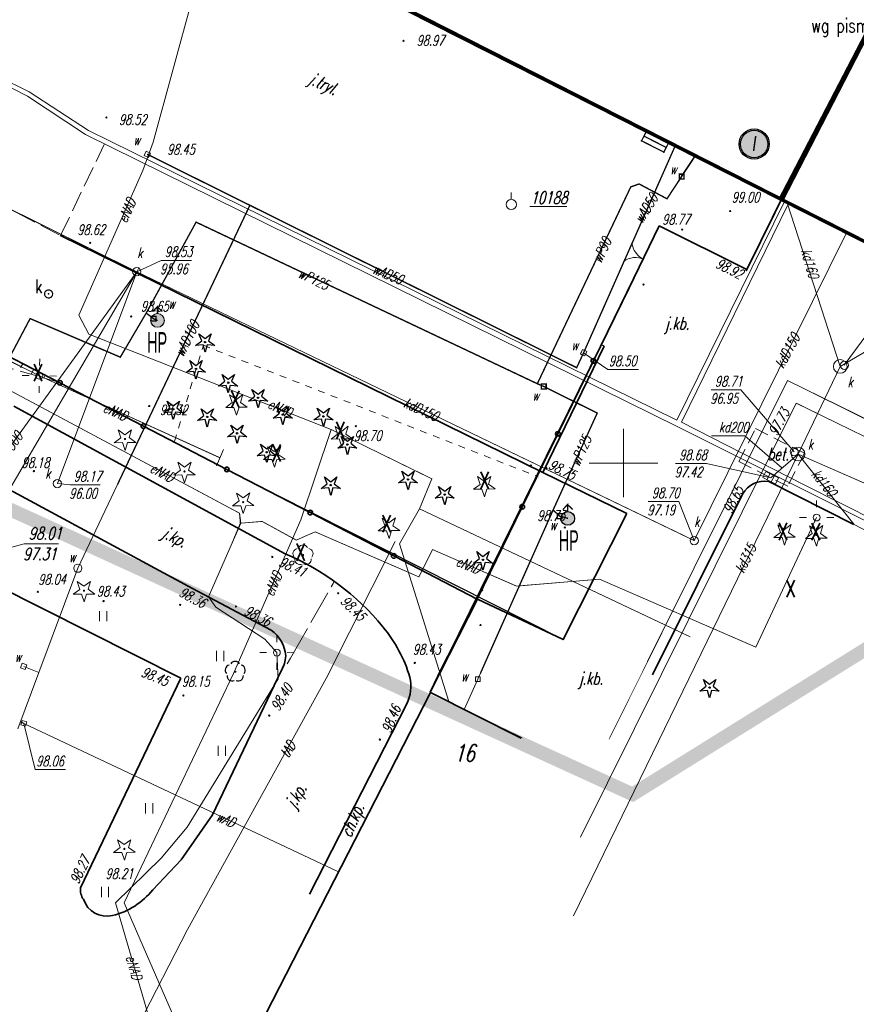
# Model space of a CAD drawing. Header units: metres. Extents: x 7502830 to 7503431, y 5814286 to 5814698.
# Tile 16 of 20: x 7503206 to 7503267, y 5814411 to 5814482. Entities that reach past the tile are written whole.
import ezdxf
from ezdxf import colors
from ezdxf.entities.mleader import LeaderData, LeaderLine
from ezdxf.enums import TextEntityAlignment as Align
from ezdxf.math import Vec2, Vec3

# ---------------------------------------------------------------- set-up
doc = ezdxf.new("R2010")
doc.units = ezdxf.units.M
doc.header["$MEASUREMENT"] = 0
for name, pattern in [('1', [0]), ('11', [3, 2.5, -0.5]), ('BUD', [0]), ('GUZ', [1, 0.5, -0.5]), ('KOC', [1.5, 1, -0.5]), ('KOJ', [0]), ('KOU', [2, 1.5, -0.5]), ('PRZER1-1', [1, 0.5, -0.5]), ('UBK', [0]), ('UEB', [0]), ('UOK', [0]), ('UPC', [0]), ('UPE', [0]), ('UPK', [0]), ('UPT', [0]), ('UPW', [0]), ('WSD', [1.75, 1.25, -0.5]), ('WSQ', [1.75, 1.25, -0.5])]:
    doc.linetypes.add(name, pattern=pattern)
doc.layers.get('0').update_dxf_attribs({"linetype": 'CONTINUOUS'})
for name, color, linetype in [('0_TXT', 7, 'CONTINUOUS'), ('3MS_view 1', 7, 'CONTINUOUS'), ('pomiar_18_12_2024', 7, 'CONTINUOUS')]:
    doc.layers.add(name, color=color, linetype=linetype)
for name, color, linetype, lineweight in [('1_ view 1', 7, 'CONTINUOUS', 15), ('EADTD_T_0', 7, 'CONTINUOUS', 20), ('EBUPP_L_1', 7, 'BUD', 35), ('EUZPU_L_0', 7, 'GUZ', 18), ('KRZYZE_L_0', 7, '1', 18), ('MG_KANALIZACJA', 251, 'CONTINUOUS', 13), ('MG_WODA', 251, 'CONTINUOUS', 13), ('SDROK_T_0', 7, 'CONTINUOUS', 18), ('SDROK_T_1', 7, 'CONTINUOUS', 18), ('SDRPK_L_0', 7, 'KOJ', 35), ('SDRPK_L_1', 7, '11', 15), ('SDRPK_L_2', 7, 'KOC', 18), ('SDRPK_L_3', 7, 'KOJ', 35), ('SDRPK_L_5', 7, '11', 18), ('SZNPS_T_0', 7, 'CONTINUOUS', 18), ('SZNPS_T_3', 7, 'CONTINUOUS', 18), ('SZOPO_L_0', 7, 'CONTINUOUS', 35), ('SZOPO_T_0', 7, 'CONTINUOUS', 18), ('SZZPZ_T_0', 3, 'CONTINUOUS', 18), ('UCCOC_T_0', 6, 'CONTINUOUS', 15), ('UCCPOR_L_1', 6, 'UPC', 18), ('UEEOO_T_0', 1, 'CONTINUOUS', 15), ('UEEPA_T_3', 1, 'CONTINUOUS', 18), ('UEEPON_L_1', 1, 'UEB', 15), ('UKKOA_T_0', 3, 'CONTINUOUS', 15), ('UKKOC_T_0', 3, 'CONTINUOUS', 15), ('UKKOC_T_3', 14, 'CONTINUOUS', 18), ('UKKOO_T_0', 3, 'CONTINUOUS', 15), ('UKKPA_L_0', 3, '1', 15), ('UKKPA_T_0', 3, 'CONTINUOUS', 18), ('UKKPA_T_1', 7, 'CONTINUOUS', 18), ('UKKPB_L_3', 14, 'UBK', 18), ('UKKPOD_L_0', 3, 'UPK', 15), ('UKKPOD_L_1', 3, 'UPK', 18), ('UTTOO_T_0', 30, 'CONTINUOUS', 15), ('UTTPO_L_1', 30, 'UPT', 15), ('UWWOA_T_0', 150, 'CONTINUOUS', 15), ('UWWOC_T_0', 150, 'CONTINUOUS', 15), ('UWWOO_T_0', 150, 'CONTINUOUS', 15), ('UWWPA_T_0', 150, 'CONTINUOUS', 18), ('UWWPA_T_1', 7, 'CONTINUOUS', 18), ('UWWPO_L_0', 150, 'UPW', 15), ('UWWPO_L_1', 150, 'UPW', 15), ('WUKOS_T_1', 7, 'CONTINUOUS', 15), ('WUKPS_L_6', 7, 'WSQ', 18), ('WWRPH_T_1', 7, 'CONTINUOUS', 18)]:
    doc.layers.add(name, color=color, linetype=linetype, lineweight=lineweight)
doc.styles.add('MtXpl_Arial CE', font='arial.ttf')
doc.styles.get("Standard").update_dxf_attribs({"font": 'Simplex.SHX', "width": 0.75})
doc.styles.add('STYL_ARIAL', font='simplex', dxfattribs={"width": 0.75, "oblique": 0.1})
doc.linetypes.add('FENCELINE1', pattern='A,6.35,-2.54,[133,ltypeshp.shx,S=2.54,R=0,X=-2.54,Y=0],-2.54,25.4', length=36.83)

# ---------------------------------------------------------------- blocks, each defined once
blk = doc.blocks.new('OSM')
at = {"linetype": 'Continuous'}
blk.add_line((0, 0.375), (0, 0.875), dxfattribs=at)
blk.add_circle((0, 0), 0.375, dxfattribs=at)
blk = doc.blocks.new('BGB')
at = {"linetype": 'Continuous'}
for centre, start, end in [((-1.5, 0), 359.99955, 60), ((1.5, 0), 120, 180.00045)]:
    blk.add_arc(centre, 1.5, start, end, dxfattribs=at)
blk = doc.blocks.new('DIG')
at = {"color": 8, "linetype": 'Continuous', "lineweight": 5}
for p, q in [((-0.78225, -0.26495), (-0.3012, 0.09375)), ((-0.3012, 0.09375), (-0.4937, 0.6621)), ((-0.4937, 0.6621), (-0.0039, 0.31545)), ((-0.0039, 0.31545), (0.4771, 0.67415)), ((0.4771, 0.67415), (0.2988, 0.1012)), ((0.2988, 0.1012), (0.7886, -0.24545)), ((-0.18225, -0.2575), (-0.78225, -0.26495)), ((0.01025, -0.82585), (-0.18225, -0.2575)), ((0.1886, -0.2529), (0.01025, -0.82585)), ((0.7886, -0.24545), (0.1886, -0.2529))]:
    blk.add_line(p, q, dxfattribs=at)
blk.add_circle((0, 0), 0.045, dxfattribs=at)
blk = doc.blocks.new('DIN')
at = {"color": 8, "linetype": 'Continuous'}
for p, q in [((-0.78225, -0.26495), (-0.3012, 0.09375)), ((-0.3012, 0.09375), (-0.4937, 0.6621)), ((-0.4937, 0.6621), (-0.0039, 0.31545)), ((-0.0039, 0.31545), (0.4771, 0.67415)), ((0.4771, 0.67415), (0.2988, 0.1012)), ((0.2988, 0.1012), (0.7886, -0.24545)), ((-0.18225, -0.2575), (-0.78225, -0.26495)), ((0.01025, -0.82585), (-0.18225, -0.2575)), ((0.1886, -0.2529), (0.01025, -0.82585)), ((0.7886, -0.24545), (0.1886, -0.2529))]:
    blk.add_line(p, q, dxfattribs=at)
blk = doc.blocks.new('DLI')
at = {"color": 8, "linetype": 'Continuous', "lineweight": 5}
blk.add_circle((0, 0), 0.045, dxfattribs=at)
for centre, start, end in [((0, 0.375), 30.14012, 149.85988), ((-0.357, 0.116), 102.14447, 221.86002), ((0.357, 0.116), 318.13998, 77.85553), ((-0.22, -0.303), 174.14818, 293.85423), ((0.22, -0.303), 246.14577, 5.85182)]:
    blk.add_arc(centre, 0.375, start, end, dxfattribs=at)
blk = doc.blocks.new('TRA1')
at = {"color": 8, "linetype": 'Continuous', "lineweight": 5}
for p, q in [((-0.2625, -0.375), (-0.2625, 0.375)), ((0.2625, -0.375), (0.2625, 0.375))]:
    blk.add_line(p, q, dxfattribs=at)
blk = doc.blocks.new('SLS')
at = {"linetype": 'Continuous'}
blk.add_circle((0, 0), 0.25, dxfattribs=at)
blk = doc.blocks.new('LAT')
at = {"linetype": 'Continuous'}
for p, q in [((0, 0.75), (0, 1.25)), ((-1.25, 0), (-0.75, 0)), ((0.75, 0), (1.25, 0)), ((0, -0.75), (0, -1.25))]:
    blk.add_line(p, q, dxfattribs=at)
blk = doc.blocks.new('WLZ')
at = {"linetype": 'Continuous'}
blk.add_circle((0, 0), 0.3, dxfattribs=at)
blk = doc.blocks.new('KRA')
at = {"linetype": 'Continuous'}
for p, q in [((-0.525, -0.25), (-0.525, 0.25)), ((-0.525, 0.25), (0.525, 0.25)), ((-0.175, -0.25), (-0.175, 0.25)), ((0.175, -0.25), (0.175, 0.25)), ((0.525, 0.25), (0.525, -0.25)), ((0.525, -0.25), (-0.525, -0.25))]:
    blk.add_line(p, q, dxfattribs=at)
blk = doc.blocks.new('ZAS')
at = {"linetype": 'Continuous'}
for p, q in [((0.175, 0.175), (-0.175, 0.175)), ((-0.175, 0.175), (-0.175, -0.175)), ((0.175, -0.175), (0.175, 0.175)), ((-0.175, -0.175), (0.175, -0.175))]:
    blk.add_line(p, q, dxfattribs=at)
blk = doc.blocks.new('HYP')
at = {"linetype": 'Continuous'}
for p, q in [((0, 1), (-0.35355, 0.64645)), ((0, 1), (0.35355, 0.64645)), ((0, 0.5), (0, 1))]:
    blk.add_line(p, q, dxfattribs=at)
blk.add_circle((0, 0), 0.5, dxfattribs=at)
blk = doc.blocks.new('WSP')
at = {"linetype": 'Continuous'}
blk.add_circle((0, 0), 0.045, dxfattribs=at)
blk = doc.blocks.new('fdsfdsgdgfd')
at = {"layer": 'EBUPP_L_1', "color": 8, "linetype": 'BUD'}
for p, q in [((-62.842, 91.773), (15.114, 52.204)), ((15.114, 52.204), (22.563, 66.529)), ((15.114, 52.204), (28.82, 45.26)), ((-23.85, -9.89), (-10.443, 16.285)), ((-10.443, 16.285), (-3.817, 12.953))]:
    blk.add_line(p, q, dxfattribs=at)
at = {"layer": 'EUZPU_L_0', "color": 8, "linetype": 'GUZ'}
for p, q in [((-29.106, 34.619), (-27.005, 41.617)), ((-27.005, 41.617), (-2.593, 32.027))]:
    blk.add_line(p, q, dxfattribs=at)
at = {"layer": 'KRZYZE_L_0', "color": 8, "linetype": '1'}
for p, q in [((3.64, 30.53), (3.64, 35.53)), ((1.14, 33.03), (6.14, 33.03))]:
    blk.add_line(p, q, dxfattribs=at)
at = {"layer": 'SDRPK_L_0', "color": 8, "linetype": 'KOJ'}
for p, q in [((2.23, 41.55), (-2.25, 32.35)), ((-40.829, 37.173), (-21.041, 26.406)), ((-44.633, 32.971), (-27.791, 23.889)), ((-2.25, 32.35), (3.88, 29.36)), ((5.77, 17.59), (12.33, 30.76)), ((3.88, 29.36), (-0.76, 20.15)), ((-44.135, 25.139), (-28.638, 17.336)), ((-27.791, 23.889), (-22.061, 20.835)), ((-7.01, 23.11), (-10.46, 16.31)), ((-0.76, 20.15), (-7.01, 23.11)), ((-35.97, 2.04), (-28.638, 17.336)), ((-21.34, 17.88), (-26.34, 7.38)), ((-12.166, 15.469), (-19.265, 1.589)), ((-28.62, 4.1), (-26.34, 7.38)), ((-30.7, 1.91), (-28.62, 4.1))]:
    blk.add_line(p, q, dxfattribs=at)
for centre, radius, start, end in [((13.927, 29.892), 1.817, 79.74846, 151.45592), ((-28.201, 9.364), 18.485, 39.33052, 67.21049), ((-23.449, 18.807), 2.457, 3.93541, 55.6259), ((-21.853, 14.466), 10.342, 16.55066, 39.75216), ((-23.111, 19.035), 2.115, 326.88241, 358.37457), ((-14.8, 16.76), 2.934, 333.90173, 12.84779), ((-34.655, 1.944), 1.319, 175.84373, 213.84717), ((-34.86, 5.17), 5.286, 283.45858, 321.91298), ((-34.056, 1.759), 1.78, 197.94894, 283.8501)]:
    blk.add_arc(centre, radius, start, end, dxfattribs=at)
at = {"layer": 'SDRPK_L_1', "color": 8, "linetype": 'KOU'}
for p, q in [((-74.345, 68.834), (-37.415, 49.619)), ((-37.415, 49.619), (-34.236, 56.27))]:
    blk.add_line(p, q, dxfattribs=at)
at = {"layer": 'SDRPK_L_1', "color": 8, "linetype": '11'}
for p, q in [((15.15, 52.22), (12.63, 47.18)), ((51.09, 33.98), (15.15, 52.22)), ((6.25, 50.31), (4, 45.7)), ((12.63, 47.18), (6.25, 50.31)), ((4, 45.7), (2.05, 41.64)), ((2.05, 41.64), (2.23, 41.55)), ((14.25, 31.68), (42.91, 17.22)), ((-10.46, 16.31), (-3.76, 12.99))]:
    blk.add_line(p, q, dxfattribs=at)
at = {"layer": 'SDRPK_L_2', "color": 8, "linetype": 'KOC'}
for p, q in [((12.057, 33.14), (13.277, 35.548)), ((13.277, 35.548), (16.845, 33.741)), ((15.625, 31.333), (12.057, 33.14)), ((16.845, 33.741), (15.625, 31.333))]:
    blk.add_line(p, q, dxfattribs=at)
at = {"layer": 'SDRPK_L_3', "color": 8, "linetype": 'KOJ'}
for p, q in [((-37.415, 49.619), (-2.25, 32.35)), ((20.44, 28.557), (14.25, 31.68))]:
    blk.add_line(p, q, dxfattribs=at)
at = {"layer": 'SDRPK_L_5', "color": 8, "linetype": '11'}
for p, q in [((-20.648, 18.795), (-17.54, 24.254)), ((-17.54, 24.254), (-17.452, 24.403)), ((-20.648, 18.795), (-20.887, 18.382))]:
    blk.add_line(p, q, dxfattribs=at)
at = {"layer": 'SZOPO_L_0', "color": 8}
for p, q in [((14.68, 51.29), (15.14, 52.23)), ((12.64, 47.15), (14.68, 51.29)), ((4.05, 45.8), (6.24, 50.33)), ((6.24, 50.33), (12.64, 47.15)), ((1.453, 40.48), (4.05, 45.8)), ((-43.552, 42.038), (-37.465, 38.881)), ((-1.143, 35.16), (1.453, 40.48)), ((-37.465, 38.881), (-31.378, 35.725)), ((-31.378, 35.725), (-25.291, 32.569)), ((-3.74, 29.84), (-1.143, 35.16)), ((-25.291, 32.569), (-19.204, 29.413)), ((-7.03, 23.1), (-3.74, 29.84)), ((-19.204, 29.413), (-13.117, 26.256)), ((-13.117, 26.256), (-7.03, 23.1)), ((-7.03, 23.1), (-9.61, 18.1)), ((-9.61, 18.1), (-10.46, 16.31))]:
    blk.add_line(p, q, dxfattribs=at)
for centre in [(1.453, 40.48), (-37.465, 38.881), (-31.378, 35.725), (-1.143, 35.16), (-25.291, 32.569), (-19.204, 29.413), (-3.74, 29.84), (-13.117, 26.256)]:
    blk.add_circle(centre, 0.17, dxfattribs=at)
at = {"layer": 'UCCPOR_L_1', "color": 8, "linetype": 'UPC'}
for p, q in [((5.405, 18.55), (15.604, 39.053)), ((15.604, 39.053), (21.847, 35.98)), ((16.238, 37.405), (0.509, 5.734)), ((22.386, 34.396), (16.238, 37.405))]:
    blk.add_line(p, q, dxfattribs=at)
at = {"layer": 'UEEPON_L_1', "color": 8, "linetype": 'UPE'}
for p, q in [((-26.109, 73.128), (-30.661, 56.426)), ((-30.661, 56.426), (-31.426, 54.364)), ((-31.426, 54.364), (-36.08, 43.822)), ((-36.08, 43.822), (-35.348, 42.426)), ((-35.348, 42.426), (-17.689, 35.479)), ((-41.603, 40.722), (-38.963, 39.393)), ((-43.44, 39.567), (-24.379, 29.376)), ((-38.963, 39.393), (-25.795, 33.41)), ((-17.689, 35.479), (-19.883, 28.894)), ((-17.689, 35.479), (-10.34, 31.889)), ((-26.042, 32.826), (-25.536, 34.021)), ((-10.34, 31.889), (-11.229, 29.69)), ((-11.229, 29.69), (-12.7, 27.133)), ((8.495, 20.364), (-11.229, 29.69)), ((-19.883, 28.894), (-24.803, 17.687)), ((-24.379, 29.376), (-24.279, 28.644)), ((-24.279, 28.644), (-22.716, 28.778)), ((-22.716, 28.778), (-20.222, 27.415)), ((17.732, 29.054), (13.298, 19.605)), ((-24.279, 28.644), (-26.629, 23.277)), ((-20.222, 27.415), (-18.859, 28.013)), ((-18.859, 28.013), (-11.276, 24.723)), ((-12.7, 27.133), (-9.107, 15.628)), ((-11.276, 24.723), (-10.279, 26.718)), ((-10.279, 26.718), (-4.16, 24.059)), ((-4.16, 24.059), (1.892, 24.558)), ((1.892, 24.558), (13.298, 19.605)), ((-26.629, 23.277), (-26.088, 22.529)), ((-26.088, 22.529), (-22.513, 20.181)), ((-22.513, 20.181), (-21.64, 19.204)), ((-21.64, 19.204), (-21.536, 17.292)), ((-32.777, 0.955), (-24.803, 17.687)), ((-21.536, 17.292), (-28.197, 6.463)), ((-28.197, 6.463), (-30.088, 4.218)), ((-30.088, 4.218), (-33.413, 0.955)), ((-33.413, 0.955), (-30.419, -9.332)), ((-32.777, 0.955), (-27.579, -10.974))]:
    blk.add_line(p, q, dxfattribs=at)
at = {"layer": 'UKKOC_T_0', "color": 8, "linetype": 'Continuous', "lineweight": 0}
for p, q in [((-31.862, 46.985), (-30.093, 47.814)), ((-30.093, 47.814), (-27.867, 47.814)), ((19.75, 40.16), (23.108, 44.751)), ((10.04, 38.366), (12.212, 38.366)), ((16.09, 33.86), (12.212, 38.366)), ((7.438, 32.999), (9.691, 32.999)), ((14.38, 31.96), (9.691, 32.999)), ((-37.655, 31.533), (-36.726, 31.437)), ((-36.726, 31.437), (-34.527, 31.437)), ((5.443, 30.229), (7.668, 30.229)), ((8.802, 27.37), (7.668, 30.229))]:
    blk.add_line(p, q, dxfattribs=at)
at = {"layer": 'UKKOC_T_3', "color": 8, "linetype": 'Continuous', "lineweight": 0}
for p, q in [((-43.032, 26.342), (-40.071, 27.148)), ((-40.071, 27.148), (-37.563, 27.148))]:
    blk.add_line(p, q, dxfattribs=at)
at = {"layer": 'UKKOO_T_0', "color": 8, "linetype": 'Continuous', "lineweight": 0}
for p in [(10.05, 35.026), (15.187, 32.679)]:
    blk.add_line(p, (12.493, 35.017), dxfattribs=at)
at = {"layer": 'UKKPA_L_0', "color": 8, "linetype": '1'}
for centre, radius in [((19.45, 40.08), 0.499), ((16.38, 33.68), 0.497)]:
    blk.add_circle(centre, radius, dxfattribs=at)
at = {"layer": 'UKKPB_L_3', "color": 8, "linetype": 'UOK'}
for p, q in [((-39.716, 60.109), (-66.532, 73.39)), ((-50.524, 65.142), (-39.822, 59.793)), ((-39.822, 59.793), (-35.602, 57.005)), ((-35.375, 57.276), (-39.716, 60.109)), ((7.666, 35.64), (-35.602, 57.005)), ((-35.375, 57.276), (7.542, 36.163)), ((15.356, 52.047), (7.542, 36.163)), ((7.868, 36.001), (15.619, 51.858)), ((16.829, 31.432), (7.868, 36.001)), ((16.647, 31.159), (7.666, 35.64)), ((60.165, 9.17), (16.647, 31.159)), ((60.33, 9.475), (16.829, 31.432))]:
    blk.add_line(p, q, dxfattribs=at)
at = {"layer": 'UKKPOD_L_0', "color": 8, "linetype": 'UPK'}
for p, q in [((19.45, 40.08), (15.58, 52)), ((28.5, 45.44), (19.45, 40.08)), ((16.38, 33.68), (19.45, 40.08)), ((16.38, 33.68), (0, 0)), ((16.38, 33.68), (14.38, 31.96)), ((31.07, 27.27), (16.38, 33.68)), ((16.38, 33.68), (20.45, 28.58))]:
    blk.add_line(p, q, dxfattribs=at)
at = {"layer": 'UKKPOD_L_1', "color": 8, "linetype": 'UPK'}
for p, q in [((-31.862, 46.985), (-65.655, 63.641)), ((19.889, 49.784), (8.802, 27.37)), ((-31.862, 46.985), (-45.607, 28.015)), ((-43.851, 26.507), (-31.862, 46.985)), ((-31.862, 46.985), (-37.655, 31.533)), ((8.802, 27.37), (-31.862, 46.985))]:
    blk.add_line(p, q, dxfattribs=at)
at = {"layer": 'UTTPO_L_1', "color": 8, "linetype": 'UPT'}
for p, q in [((-13.005, 27.31), (-18.018, 17.359)), ((-18.018, 17.359), (-28.158, -0.998)), ((-28.158, -0.998), (-37.731, -19.555))]:
    blk.add_line(p, q, dxfattribs=at)
at = {"layer": 'UWWOC_T_0', "color": 8, "linetype": 'Continuous', "lineweight": 0}
for p, q in [((0.735, 41.078), (2.504, 39.851)), ((2.504, 39.851), (4.73, 39.851)), ((-40.09, 14.045), (-39.268, 10.667)), ((-39.268, 10.667), (-37.069, 10.667))]:
    blk.add_line(p, q, dxfattribs=at)
at = {"layer": 'UWWPO_L_0', "color": 8, "linetype": '1'}
for p, q in [((7.883, 53.926), (8.848, 55.387)), ((6.814, 52.306), (7.883, 53.926)), ((-2.643, 38.815), (4.174, 53.175)), ((4.174, 53.175), (4.784, 53.385)), ((4.784, 53.385), (6.814, 52.306)), ((-31.171, 43.97), (-27.533, 50.6)), ((-27.533, 50.6), (-2.643, 38.815)), ((-31.171, 43.97), (-33.061, 40.75)), ((-31.171, 43.97), (-30.641, 43.56)), ((-39.64, 43.569), (-46.118, 31.309)), ((-33.061, 40.75), (-39.64, 43.569)), ((-30.641, 43.56), (-30.351, 43.431)), ((-2.643, 38.815), (-2.173, 38.616)), ((-2.173, 38.616), (1.727, 36.676)), ((1.727, 36.676), (-1.492, 29.607)), ((-1.492, 29.607), (-5.36, 20.917)), ((-1.012, 29.157), (-1.492, 29.607)), ((-0.422, 28.997), (-1.012, 29.157)), ((-5.36, 20.917), (-6.986, 17.263)), ((-6.986, 17.263), (-7.973, 15.047))]:
    blk.add_line(p, q, dxfattribs=at)
at = {"layer": 'UWWPO_L_1', "color": 8, "linetype": 'UPW'}
for p, q in [((0.735, 41.078), (7.394, 56.122)), ((0.226, 39.987), (-31.092, 55.549)), ((-23.612, 51.832), (-36.16, 25.36)), ((0.735, 41.078), (0.226, 39.987)), ((-36.16, 25.36), (-39.008, 17.759)), ((-39.008, 17.759), (-40.111, 18.201)), ((-39.008, 17.759), (-40.544, 13.637)), ((-40.09, 14.045), (-40.332, 14.169)), ((-40.09, 14.045), (-17.136, 3.219))]:
    blk.add_line(p, q, dxfattribs=at)
at = {"layer": 'WUKPS_L_6', "color": 8, "linetype": 'WSD'}
blk.add_line((-37.476, 38.912), (-45.462, 41.187), dxfattribs=at)
at = {"layer": 'WUKPS_L_6', "color": 8, "linetype": '1'}
for p, q in [((-40.165, 40.273), (-40.347, 40)), ((-39.373, 39.884), (-39.568, 39.52)), ((-38.529, 39.455), (-38.607, 39.26))]:
    blk.add_line(p, q, dxfattribs=at)
at = {"layer": 'SZNPS_T_0', "color": 8, "rotation": 0.009142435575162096}
blk.add_blockref('OSM', (-4.539, 51.891), dxfattribs=at)
at = {"layer": 'SZOPO_T_0', "color": 8, "rotation": 65.43754623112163}
blk.add_blockref('BGB', (5.13, 47.882), dxfattribs=at)
at = {"layer": 'SZZPZ_T_0', "color": 8, "rotation": 0.009142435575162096}
for name, p in [('DIN', (-24.592, 37.348)), ('DIG', (-32.72, 34.781)), ('DIN', (-16.906, 35.044)), ('DIN', (-21.834, 33.551)), ('DIG', (-28.38, 32.422)), ('DIN', (-6.508, 31.383)), ('DIG', (-24.1, 30.173)), ('DIN', (-13.47, 28.354)), ('DIN', (15.388, 27.866)), ('DIG', (17.705, 27.796)), ('DLI', (-19.735, 26.305)), ('DIG', (-35.709, 23.724)), ('DIG', (-32.767, 4.885))]:
    blk.add_blockref(name, p, dxfattribs=at)
at = {"layer": 'SZZPZ_T_0', "color": 8}
for p in [(-34.305, 21.862), (-25.784, 18.953), (-25.656, 12.04), (-30.956, 7.841), (-34.182, 1.747)]:
    blk.add_blockref('TRA1', p, dxfattribs=at)
at = {"layer": 'UEEPA_T_3', "color": 8}
for name, p, rotation in [('LAT', (-38.963, 39.393), 359.0363797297), ('SLS', (-38.963, 39.393), 0.009142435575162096), ('LAT', (17.732, 29.054), 0.009142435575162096), ('SLS', (17.732, 29.054), 0.009142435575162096), ('LAT', (-21.64, 19.204), 359.7011151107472), ('SLS', (-21.64, 19.204), 0.009142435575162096)]:
    blk.add_blockref(name, p, dxfattribs=dict(at, rotation=rotation))
at = {"layer": 'UKKPA_T_0', "color": 8}
for p in [(19.75, 40.16), (16.09, 33.86)]:
    blk.add_blockref('WLZ', p, dxfattribs=at)
at = {"layer": 'UKKPA_T_0', "color": 8, "rotation": 332.7729466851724}
blk.add_blockref('KRA', (14.38, 31.96), dxfattribs=at)
at = {"layer": 'UKKPA_T_1', "color": 8, "rotation": 0.009142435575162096}
for p in [(-31.862, 46.985), (-37.655, 31.533), (8.802, 27.37)]:
    blk.add_blockref('WLZ', p, dxfattribs=at)
at = {"layer": 'UWWPA_T_0', "color": 8}
for name, p, rotation in [('ZAS', (7.883, 53.926), 0.009142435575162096), ('HYP', (-30.351, 43.431), 0.009142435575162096), ('ZAS', (-30.641, 43.56), 0.009142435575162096), ('ZAS', (-2.173, 38.616), 0.009142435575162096), ('HYP', (-0.422, 28.997), 0.4965447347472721), ('ZAS', (-1.012, 29.157), 0.009142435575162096), ('ZAS', (-6.986, 17.263), 0.009142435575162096)]:
    blk.add_blockref(name, p, dxfattribs=dict(at, rotation=rotation))
at = {"layer": 'UWWPA_T_1', "color": 8}
for name, p, rotation in [('ZAS', (-31.092, 55.549), 334.9922629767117), ('ZAS', (0.735, 41.078), 337.3285940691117), ('WLZ', (-36.16, 25.36), 0.009142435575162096), ('ZAS', (-40.111, 18.201), 341.7632941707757), ('ZAS', (-40.09, 14.045), 343.7328867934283)]:
    blk.add_blockref(name, p, dxfattribs=dict(at, rotation=rotation))
at = {"layer": 'WWRPH_T_1', "color": 8, "rotation": 0.009142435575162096}
for p in [(-12.403, 63.827), (-34.08, 58.234), (11.422, 51.411), (7.923, 50.055), (-35.264, 49.089), (5.101, 46.047), (-32.271, 43.726), (-30.951, 37.189), (-15.878, 35.724), (-39.362, 32.446), (-3.119, 32.847), (-0.635, 28.331), (-21.973, 26.182), (-6.674, 23.757), (-39.078, 23.639), (-34.28, 22.962), (-17.174, 23.53), (-28.691, 22.681), (-24.626, 22.569), (-6.787, 21.217), (-11.585, 18.45), (-28.464, 16.076), (-22.197, 14.609), (-14.124, 12.86)]:
    blk.add_blockref('WSP', p, dxfattribs=at)
at = {"layer": 'WWRPH_T_1', "color": 8}
for p in [(12.606, 47.095), (-1.977, 32.663)]:
    blk.add_blockref('WSP', p, dxfattribs=at)
at = {"layer": 'EADTD_T_0', "color": 8, "lineweight": 13, "oblique": 15, "width": 0.7}
blk.add_text('16', height=1.25, dxfattribs=at).set_placement((-7.963, 11.253), align=Align.CENTER)
at = {"layer": 'SDROK_T_0', "color": 8, "oblique": 15, "width": 0.7}
for s, rotation, p in [('j.tryl.', 334.47172, (-18.282, 60.582)), ('j.kp.', 333.12, (-29.146, 27.526)), ('j.kp.', 59.21, (-20.145, 8.708))]:
    blk.add_text(s, height=0.9, rotation=rotation, dxfattribs=at).set_placement(p, align=Align.MIDDLE)
for p in [(7.554, 43.084), (1.265, 17.192)]:
    blk.add_text('j.kb.', height=0.9, dxfattribs=at).set_placement(p, align=Align.MIDDLE)
at = {"layer": 'SDROK_T_1', "color": 8, "lineweight": 9, "oblique": 15, "width": 0.7}
for s, rotation, p in [('bet.', 0.00914, (14.919, 33.682)), ('ch.kp.', 66.54999, (-16.01, 6.925))]:
    blk.add_text(s, height=0.9, rotation=rotation, dxfattribs=at).set_placement(p, align=Align.MIDDLE)
at = {"layer": 'SZNPS_T_3', "color": 8, "oblique": 15, "width": 0.7}
blk.add_text('%%U10188', height=0.9, rotation=0.00914, dxfattribs=at).set_placement((-3.147, 51.932))
at = {"layer": 'UCCOC_T_0', "color": 8, "lineweight": 9, "oblique": 15, "width": 0.7}
blk.add_text('97.73', height=0.75, rotation=61.70854, dxfattribs=at).set_placement((14.832, 34.952))
at = {"layer": 'UEEOO_T_0', "color": 8, "lineweight": 9, "oblique": 15, "width": 0.7}
for rotation, p in [(66.0468, (-32.589, 51.438)), (336.43445, (-33.422, 36.775)), (334.75599, (-21.414, 37.041)), (332.30969, (-29.999, 32.335)), (337.97293, (-7.685, 25.588)), (66.98379, (-21.911, 24.205)), (286.39882, (-32.063, -3.748))]:
    blk.add_text('eNAD', height=0.75, rotation=rotation, dxfattribs=at).set_placement(p, align=Align.MIDDLE)
at = {"layer": 'UKKOA_T_0', "color": 8, "lineweight": 9, "oblique": 15, "width": 0.7}
for p in [(-31.826, 47.991), (-38.537, 31.911), (8.794, 28.39)]:
    blk.add_text('k', height=0.75, rotation=0.00914, dxfattribs=at).set_placement(p)
for p in [(19.986, 38.568), (17.085, 34.012)]:
    blk.add_text('k', height=0.75, dxfattribs=at).set_placement(p)
at = {"layer": 'UKKOC_T_0', "color": 8, "lineweight": 9, "oblique": 15, "width": 0.7}
for s, p in [('98.53', (-29.825, 48.814)), ('95.96', (-30.16, 47.564)), ('98.17', (-36.458, 32.437)), ('96.00', (-36.793, 31.187)), ('98.70', (5.711, 31.229)), ('97.19', (5.376, 29.979))]:
    blk.add_text(s, height=0.75, rotation=0.00914, dxfattribs=at).set_placement(p, align=Align.TOP_LEFT)
for s, p in [('98.71', (10.308, 39.366)), ('96.95', (9.973, 38.116)), ('98.68', (7.706, 33.999)), ('97.42', (7.371, 32.749))]:
    blk.add_text(s, height=0.75, dxfattribs=at).set_placement(p, align=Align.TOP_LEFT)
at = {"layer": 'UKKOC_T_3', "color": 8, "lineweight": 9, "oblique": 15, "width": 0.7}
for s, p in [('98.01', (-39.749, 28.348)), ('97.31', (-40.151, 26.848))]:
    blk.add_text(s, height=0.9, rotation=0.00914, dxfattribs=at).set_placement(p, align=Align.TOP_LEFT)
at = {"layer": 'UKKOO_T_0', "color": 8, "lineweight": 9, "oblique": 15, "width": 0.7}
for s, rotation, p in [('kd160', 286.46002, (16.941, 48.627)), ('kd160', 308.73252, (17.601, 32.433)), ('kd315', 63.60752, (12.068, 25.113))]:
    blk.add_text(s, height=0.75, rotation=rotation, dxfattribs=at).set_placement(p, align=Align.MIDDLE_LEFT)
for s, rotation, p in [('kdD150', 61.70854, (15.599, 41.22)), ('kdD150', 335.81595, (-11.119, 36.943)), ('kdD300', 54.93553, (-41.189, 34.099))]:
    blk.add_text(s, height=0.75, rotation=rotation, dxfattribs=at).set_placement(p, align=Align.MIDDLE)
blk.add_text('kd200', height=0.75, rotation=359.78, dxfattribs=at).set_placement((12.763, 35.641), align=Align.MIDDLE_RIGHT)
at = {"layer": 'UTTOO_T_0', "color": 8, "lineweight": 9, "oblique": 15, "width": 0.7}
blk.add_text('tAD', height=0.75, rotation=59.27379, dxfattribs=at).set_placement((-20.837, 12.138), align=Align.MIDDLE)
at = {"layer": 'UWWOA_T_0', "color": 8, "lineweight": 9, "oblique": 15, "width": 0.7}
for p in [(-32.109, 56.22), (7.033, 54.094), (-29.561, 44.288), (-0.15, 41.261), (-3.007, 37.59), (-1.736, 28.143), (-36.815, 25.806), (-40.771, 18.523), (-8.201, 17.1)]:
    blk.add_text('w', height=0.75, rotation=0.00914, dxfattribs=at).set_placement(p)
at = {"layer": 'UWWOC_T_0', "color": 8, "lineweight": 9, "oblique": 15, "width": 0.7}
for s, p in [('98.50', (2.571, 40.101)), ('98.06', (-39.201, 10.917))]:
    blk.add_text(s, height=0.75, rotation=0.00914, dxfattribs=at).set_placement(p)
at = {"layer": 'UWWOO_T_0', "color": 8, "lineweight": 9, "oblique": 15, "width": 0.7}
for s, rotation, p in [('wAD50', 58.18184, (5.283, 51.594)), ('wAD50', 336.55013, (-13.548, 46.819)), ('wAD100', 63.44425, (-28.198, 42.095)), ('wAD', 336.37978, (-25.365, 7.043))]:
    blk.add_text(s, height=0.75, rotation=rotation, dxfattribs=at).set_placement(p, align=Align.MIDDLE)
for s, rotation, p in [('wP90', 64.60484, (1.995, 47.536)), ('wP125', 334.663, (-20.166, 46.614)), ('wP125', 65.5226, (0.387, 32.696))]:
    blk.add_text(s, height=0.75, rotation=rotation, dxfattribs=at).set_placement(p)
at = {"layer": 'WUKOS_T_1', "color": 8, "lineweight": 9, "oblique": 15, "width": 0.7}
for s, rotation, p in [('98.97', 0.00914, (-10.44, 63.856)), ('98.52', 0.00914, (-32.152, 58.085)), ('98.45', 0.00914, (-28.64, 55.904)), ('99.00', 0.00914, (12.546, 52.42)), ('98.62', 0.00914, (-35.183, 50.051)), ('98.65', 0.00914, (-30.553, 44.465)), ('98.32', 0.00914, (-29.169, 36.91)), ('98.70', 0.00914, (-15.011, 35.018)), ('98.18', 0.00914, (-39.238, 33.064)), ('98.73', 0.00914, (-1.632, 29.2)), ('98.04', 0.60596, (-38.039, 24.551))]:
    blk.add_text(s, height=0.75, rotation=rotation, dxfattribs=at).set_placement(p, align=Align.MIDDLE)
for s, rotation, p in [('98.77', 0.00914, (6.466, 50.431)), ('98.92', 333.16596, (10.301, 47.336)), ('98.75', 333.43495, (-1.903, 32.66)), ('98.65', 63.13419, (11.531, 29.278)), ('98.41', 334.50757, (-21.568, 25.56)), ('98.43', 0.00914, (-34.771, 23.305)), ('98.36', 331.99307, (-28.853, 23.37)), ('98.45', 314.91555, (-17.06, 22.884)), ('98.36', 331.88543, (-24.113, 22.03)), ('98.43', 0.00914, (-11.731, 19.058)), ('98.45', 337.44, (-31.608, 17.508)), ('98.15', 0.00914, (-28.579, 16.728)), ('98.40', 58.47108, (-21.5, 14.881)), ('98.46', 67.57004, (-13.338, 13.283)), ('98.27', 63.86092, (-36.112, 2.272)), ('98.21', 0.00914, (-34.143, 2.705))]:
    blk.add_text(s, height=0.75, rotation=rotation, dxfattribs=at).set_placement(p)
blk = doc.blocks.new('DSADSAFDSF')
at = {"layer": '3MS_view 1', "color": 4, "lineweight": 18}
for points in [[(18.621, -28.522), (70.11, -54.656), (77.559, -40.332), (26.332, -13.693), (18.621, -28.522)], [(70.11, -54.656), (83.816, -61.6), (91.695, -45.935), (78.129, -39.098), (70.11, -54.656)]]:
    blk.add_lwpolyline(points, dxfattribs=at)
at = {"layer": '3MS_view 1', "color": 142, "true_color": 0x0091c2, "const_width": 0.2}
for points in [[(18.757, -28.478), (70.067, -54.522), (77.424, -40.374), (26.375, -13.828)], [(70.245, -54.613), (83.772, -61.466), (91.561, -45.98), (78.172, -39.232)]]:
    blk.add_lwpolyline(points, close=True, dxfattribs=at)
blk = doc.blocks.new('HPzew')
at = {"layer": 'MG_KANALIZACJA', "linetype": 'Continuous', "lineweight": 25, "true_color": 0xcd0000}
h = blk.add_hatch(color=12, dxfattribs=at)
h.dxf.hatch_style = 1
edge = h.paths.add_edge_path()
edge.add_arc((0, 0), 0.5, 0, 360)
at = {"layer": 'MG_KANALIZACJA', "color": 12, "linetype": 'Continuous', "lineweight": 25, "true_color": 0xcd0000, "const_width": 0.1}
blk.add_lwpolyline([(-0.332, 0.671), (-0.009, 1), (0.348, 0.649), (-0.009, 1), (-0.359, 0.643), (-0.009, 1), (0, 0.5)], dxfattribs=at)
blk = doc.blocks.new('gfhgfhgjhgj')
at = {"layer": '1_ view 1', "color": 160, "linetype": 'Continuous', "true_color": 0x003cf0}
blk.add_lwpolyline([(-39.553, -11.31), (-39.199, -10.956), (-38.846, -11.31), (-39.199, -10.956), (-39.553, -11.31), (-39.199, -10.956), (-39.199, -11.456)], dxfattribs=at)
blk.add_circle((-39.195, -11.956), 0.5, dxfattribs=at)
at = {"layer": 'MG_KANALIZACJA', "color": 160, "linetype": 'Continuous', "lineweight": 25, "true_color": 0x003cf0, "const_width": 0.1}
for points in [[(-42.106, -23.904), (-32.459, -3.555), (-39.94, 0.162), (-8.621, -15.399), (-8.113, -14.308), (-1.453, 0.735)], [(0, 0), (-2.034, -3.081), (-4.064, -2.001), (-4.674, -2.212), (-11.491, -16.571), (-36.381, -4.786), (-40.019, -11.416), (-41.908, -14.636), (-48.488, -11.818), (-52.105, -18.662)], [(-1.14, -1.286), (-1.14, -1.636), (-0.79, -1.636), (-0.79, -1.286), (-1.14, -1.286)], [(-40.019, -11.416), (-39.489, -11.826), (-39.199, -11.956)], [(-39.664, -11.651), (-39.664, -12.001), (-39.314, -12.001), (-39.314, -11.651), (-39.664, -11.651)], [(-11.491, -16.571), (-11.021, -16.771), (-7.121, -18.71), (-10.34, -25.78), (-15.634, -37.674)], [(-11.196, -16.596), (-11.196, -16.946), (-10.846, -16.946), (-10.846, -16.596), (-11.196, -16.596)], [(-10.34, -25.78), (-9.86, -26.23), (-9.27, -26.39)], [(-10.035, -26.055), (-10.035, -26.405), (-9.685, -26.405), (-9.685, -26.055), (-10.035, -26.055)]]:
    blk.add_lwpolyline(points, dxfattribs=at)
at = {"layer": 'MG_KANALIZACJA', "color": 160, "linetype": 'Continuous', "lineweight": 25, "true_color": 0x003cf0}
blk.add_circle((-9.27, -26.39), 0.5, dxfattribs=at)
at = {"layer": 'MG_WODA', "color": 160, "linetype": 'Continuous', "lineweight": 25, "true_color": 0x003cf0}
blk.add_line((-0.965, -1.461), (0, 0), dxfattribs=at)
at = {"layer": 'UWWPO_L_0', "color": 160, "linetype": '1', "true_color": 0x003cf0}
for p, q in [((-4.064, -2.001), (-2.034, -3.081)), ((-40.019, -11.416), (-39.489, -11.826)), ((-39.489, -11.826), (-39.199, -11.956)), ((-11.491, -16.571), (-11.021, -16.771)), ((-9.86, -26.23), (-10.34, -25.78)), ((-9.27, -26.39), (-9.86, -26.23))]:
    blk.add_line(p, q, dxfattribs=at)
at = {"layer": '1_ view 1', "color": 160, "linetype": 'Continuous', "true_color": 0x003cf0}
for p in [(-39.195, -11.956), (-9.27, -26.39)]:
    blk.add_blockref('HPzew', p, dxfattribs=at)
at = {"layer": 'MG_KANALIZACJA', "color": 160, "linetype": 'Continuous', "lineweight": 25, "true_color": 0x003cf0, "rotation": 337.3285940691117}
blk.add_blockref('ZAS', (-8.113, -14.308), dxfattribs=at)
at = {"layer": 'UWWPA_T_0', "color": 160, "true_color": 0x003cf0, "rotation": 0.009142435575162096}
for p in [(-0.965, -1.461), (-39.489, -11.826), (-11.021, -16.771), (-9.86, -26.23)]:
    blk.add_blockref('ZAS', p, dxfattribs=at)
blk = doc.blocks.new('KOND')
at = {"linetype": 'ByBlock', "true_color": 0xfafafa}
h = blk.add_hatch(color=7, dxfattribs=at)
h.dxf.hatch_style = 1
h.paths.add_polyline_path([(1, 0, 1), (-1, 0, 1)])
at = {"layer": '3MS_view 1'}
for radius in [1.1, 1]:
    blk.add_circle((0, 0), radius, dxfattribs=at)
at = {"color": 1, "insert": (-0.137, 0.59, 10.12), "char_height": 1.1, "width": 0.14142, "attachment_point": 1}
blk.add_mtext('{\\fArial|b0|i1|c238|p34;I}', dxfattribs=at)
blk = doc.blocks.new('OTZG')
at = {"color": 0}
for p, q in [((-0.7, -0.25), (-0.25, 0.1)), ((-0.25, 0.1), (-0.45, 0.6)), ((-0.45, 0.6), (0, 0.25)), ((0, 0.25), (0.45, 0.6)), ((0.45, 0.6), (0.25, 0.1)), ((0.25, 0.1), (0.7, -0.25)), ((-0.15, -0.2), (-0.7, -0.25)), ((0, -0.75), (-0.15, -0.2)), ((0.15, -0.2), (0, -0.75)), ((0.7, -0.25), (0.15, -0.2))]:
    blk.add_line(p, q, dxfattribs=at)
blk.add_circle((0, 0), 0.05, dxfattribs=at)
blk = doc.blocks.new('OTZL')
at = {"linetype": 'Continuous'}
blk.add_circle((0, 0), 0.045, dxfattribs=at)
for centre, start, end in [((0, 0.375), 30.14012, 149.85988), ((-0.357, 0.116), 102.14447, 221.86002), ((0.357, 0.116), 318.13998, 77.85553), ((-0.22, -0.303), 174.14818, 293.85423), ((0.22, -0.303), 246.14577, 5.85182)]:
    blk.add_arc(centre, 0.375, start, end, dxfattribs=at)
blk = doc.blocks.new('fdghgf')
at = {"layer": 'pomiar_18_12_2024', "color": 212, "true_color": 0xb300b3, "const_width": 0.09}
for points in [[(56.496, -52.667), (56.829, -52.011), (58.45, -52.834), (58.117, -53.489), (56.496, -52.667)], [(56.669, -52.326), (58.291, -53.147)], [(13.003, -64.019), (12.943, -63.876), (12.962, -63.721), (13.056, -63.598), (13.199, -63.538), (13.354, -63.557), (13.477, -63.651), (13.537, -63.794), (13.518, -63.948), (13.424, -64.072), (13.281, -64.132), (13.127, -64.113), (13.003, -64.019)]]:
    blk.add_lwpolyline(points, dxfattribs=at)
at = {"layer": 'pomiar_18_12_2024', "color": 212, "true_color": 0xb300b3}
for p in [(56.829, -52.011), (56.496, -52.667), (58.45, -52.834), (58.117, -53.489), (13.24, -63.835), (24.655, -67.342), (23.991, -69.298), (26.341, -70.306), (28.521, -71.401), (22.335, -72.247), (24.808, -72.803), (30.323, -72.637), (33.287, -72.764), (26.991, -74), (29.147, -75.382), (35.035, -74.821), (39.457, -77.362), (33.821, -77.777), (42.133, -78.467), (44.924, -83.223), (26.852, -91.387), (61.455, -92.546)]:
    blk.add_point(p, dxfattribs=at)
for name, p in [('OTZG', (24.655, -67.342)), ('OTZG', (23.991, -69.298)), ('OTZG', (26.341, -70.306)), ('OTZG', (28.521, -71.401)), ('OTZG', (22.335, -72.247)), ('OTZG', (24.808, -72.803)), ('OTZG', (30.323, -72.637)), ('OTZG', (33.287, -72.764)), ('OTZG', (26.991, -74)), ('OTZG', (35.035, -74.821)), ('OTZG', (29.147, -75.382)), ('OTZG', (39.457, -77.362)), ('OTZG', (33.821, -77.777)), ('OTZG', (42.133, -78.467)), ('OTZG', (44.924, -83.223)), ('OTZL', (26.852, -91.387)), ('OTZG', (61.455, -92.546))]:
    blk.add_blockref(name, p, dxfattribs=at)
at = {"layer": 'pomiar_18_12_2024', "color": 212, "true_color": 0xb300b3, "style": 'STYL_ARIAL', "width": 0.75}
for s, height, p in [('k', 1, (12.25, -64.089)), ('X', 1.25, (12.066, -70.574)), ('X', 1.25, (26.466, -72.52)), ('X', 1.25, (34.115, -74.798)), ('X', 1.25, (29.483, -76.439)), ('X', 1.25, (44.655, -78.429)), ('X', 1.25, (37.507, -81.582)), ('X', 1.25, (66.406, -82.165)), ('X', 1.25, (68.804, -82.172)), ('X', 1.25, (31.222, -83.663)), ('X', 1.25, (66.964, -86.323))]:
    blk.add_text(s, height=height, dxfattribs=at).set_placement(p, align=Align.BOTTOM_LEFT)

msp = doc.modelspace()

# ---------------------------------------------------------------- linework, layer by layer
at = {"color": 7, "linetype": 'PRZER1-1', "lineweight": 50, "ltscale": 2, "const_width": 1}
msp.add_lwpolyline([(7503162.27208, 5814562.22132), (7503118.80192, 5814486.17118), (7503250.6722, 5814425.83659), (7503279.99397, 5814444.09346), (7503321.78158, 5814422.53233), (7503337.75453, 5814461.85046), (7503162.27208, 5814562.22132)], dxfattribs=at)
at = {"color": 2, "linetype": 'FENCELINE1', "ltscale": 0.1}
for points in [[(7503329.57038, 5814472.21345), (7503316.52496, 5814472.35983), (7503273.87, 5814493.72), (7503272.71, 5814491.46), (7503269.55, 5814484.86), (7503272.71, 5814491.46), (7503233.87252, 5814510.71898), (7503189.1, 5814532.9), (7503176.4, 5814508.11), (7503162.62, 5814479.9), (7503222.09568, 5814449.00646), (7503245.6, 5814437.12), (7503250.24, 5814446.33), (7503244.11, 5814449.32), (7503248.59, 5814458.52), (7503248.38451, 5814458.6203), (7503252.6, 5814467.3), (7503259, 5814464.12), (7503261.48455, 5814469.16843)], [(7503237.20801, 5814435.95762), (7503248.38451, 5814458.6203)]]:
    msp.add_lwpolyline(points, dxfattribs=at)
at = {"layer": '1_ view 1', "color": 24, "linetype": 'Continuous', "lineweight": 25, "true_color": 0x932525, "const_width": 0.05}
for points in [[(7503228.67073, 5814452.44889), (7503211.01223, 5814459.39596), (7503210.28044, 5814460.79247), (7503214.93415, 5814471.33444), (7503215.69864, 5814473.39626), (7503220.25116, 5814490.09762)], [(7503194.48176, 5814462.75203), (7503207.39671, 5814456.36256), (7503220.57109, 5814450.3934), (7503220.57109, 5814450.3934)], [(7503202.91965, 5814456.53652), (7503221.9812, 5814446.34588), (7503222.04385, 5814445.61115), (7503221.34786, 5814443.93958), (7503222.04385, 5814445.61115), (7503223.64395, 5814445.74759), (7503226.13815, 5814444.38461), (7503227.50143, 5814444.98338), (7503235.08366, 5814441.69254), (7503236.08093, 5814443.68788), (7503242.19992, 5814441.02861), (7503248.25189, 5814441.52838), (7503259.65849, 5814436.57549), (7503264.09238, 5814446.02393)], [(7503224.92965, 5814442.33929), (7503226.47709, 5814445.86443), (7503228.67073, 5814452.44889), (7503236.02023, 5814448.85873), (7503235.13125, 5814446.65965), (7503254.8547, 5814437.33417), (7503235.13125, 5814446.65965), (7503233.66004, 5814444.10316), (7503236.00935, 5814436.58094)]]:
    msp.add_lwpolyline(points, dxfattribs=at)
at = {"layer": '1_ view 1', "color": 227, "linetype": 'Continuous', "lineweight": 25, "true_color": 0x6d2c6c, "const_width": 0.05}
msp.add_lwpolyline([(7503248.94585, 5814429.85381), (7503261.96441, 5814456.02286), (7503268.19972, 5814452.93506), (7503273.27947, 5814463.19283), (7503274.46512, 5814462.59215), (7503268.74616, 5814451.36596), (7503262.59841, 5814454.37524), (7503250.03863, 5814429.0857)], dxfattribs=at)
at = {"layer": 'MG_KANALIZACJA', "color": 49, "linetype": 'Continuous', "lineweight": 25, "true_color": 0x454527, "const_width": 0.05}
for points in [[(7503176.52986, 5814491.83933), (7503180.70548, 5814480.61141), (7503214.49785, 5814463.95454), (7503255.16169, 5814444.34048), (7503266.24933, 5814466.75447)], [(7503261.94, 5814468.97), (7503265.81, 5814457.05), (7503274.84371, 5814462.40035), (7503265.81938, 5814457.05556), (7503262.74, 5814450.65), (7503251.8831, 5814428.32641), (7503262.74, 5814450.65), (7503260.74, 5814448.93), (7503262.74, 5814450.65), (7503277.43, 5814444.24), (7503278.41138, 5814442.99581), (7503277.43, 5814444.24), (7503295.44005, 5814451.96573)], [(7503209.41955, 5814450.40794), (7503214.49785, 5814463.95454), (7503207.21021, 5814451.50665), (7503214.49785, 5814463.95454), (7503205.99676, 5814452.22207)], [(7503260.15879, 5814448.9479), (7503260.38755, 5814449.3925), (7503261.32121, 5814448.9121), (7503261.09245, 5814448.4675), (7503260.15879, 5814448.9479)]]:
    msp.add_lwpolyline(points, dxfattribs=at)

# ---------------------------------------------------------------- block references
at = {"linetype": 'Continuous'}
msp.add_blockref('fdsfdsgdgfd', (7503246.36, 5814416.97), dxfattribs=at)
at = {"layer": '1_ view 1', "linetype": 'Continuous'}
for name, p in [('DSADSAFDSF', (7503191.36383, 5814523.83033)), ('KOND', (7503259.53095, 5814473.27052, -10.12)), ('gfhgfhgjhgj', (7503255.2078, 5814472.35662))]:
    msp.add_blockref(name, p, dxfattribs=at)
at = {"layer": 'pomiar_18_12_2024', "linetype": 'Continuous'}
msp.add_blockref('fdghgf', (7503194.82806, 5814526.16801), dxfattribs=at)

# ---------------------------------------------------------------- texts
at = {"color": 12, "true_color": 0xcd0000, "style": 'MtXpl_Arial CE', "width": 0.5}
for p in [(7503215.25837, 5814458.04679), (7503245.28148, 5814443.59666)]:
    msp.add_text('HP', height=1.5, rotation=0.1491854, dxfattribs=at).set_placement(p)

# ---------------------------------------------------------------- next in the draw order: leaders
at = {"layer": '0_TXT', "linetype": 'Continuous'}
ml = msp.add_multileader_mtext('Standard', dxfattribs=at)
ml.set_content('ISTN.WYJŚCIE KS Z BUDYNKU\\P\\A1;wg pisma 10855/2024 _ 26 WOG')
ml.set_leader_properties()
ml.build(insert=Vec2(0, 0))
ml.multileader.update_dxf_attribs({"text_right_attachment_type": 6, "dogleg_length": 1.79265, "arrow_head_size": 1})
ctx = ml.context
ctx.base_point, ctx.char_height, ctx.arrow_head_size, ctx.landing_gap_size, ctx.plane_origin = Vec3(7503263.607, 5814483.41396), 1, 1, 0.09, Vec3(7503259.81168, 5814473.29218)
ctx.right_attachment = 6
notes = []
notes.append((ctx, [(0, (1, 1, 0), (7503261.81435, 5814483.41396), (1, 0), 1.79265, [(1, [(7503259.98057, 5814488.14882)], 0, [])])]))
ctx.mtext.insert, ctx.mtext.flow_direction = Vec3(7503263.697, 5814484.08062), 5
ctx.mtext.has_bg_fill, ctx.mtext.bg_color, ctx.mtext.bg_scale_factor, ctx.mtext.bg_transparency, ctx.mtext.use_window_bg_color = 1, -1023410175, 1, 0, 1
for ctx, leaders in notes:
    for number, flags, end, landing, length, lines in leaders:
        leader = LeaderData()
        leader.index, (leader.has_last_leader_line, leader.has_dogleg_vector, leader.attachment_direction) = number, flags
        leader.last_leader_point, leader.dogleg_vector, leader.dogleg_length = Vec3(end), Vec3(landing), length
        for number, points, colour, breaks in lines:
            line = LeaderLine()
            line.index, line.vertices, line.color, line.breaks = number, Vec3.list(points), colors.encode_raw_color(colour), breaks
            leader.lines.append(line)
        ctx.leaders.append(leader)

doc.saveas('drawing.dxf')
